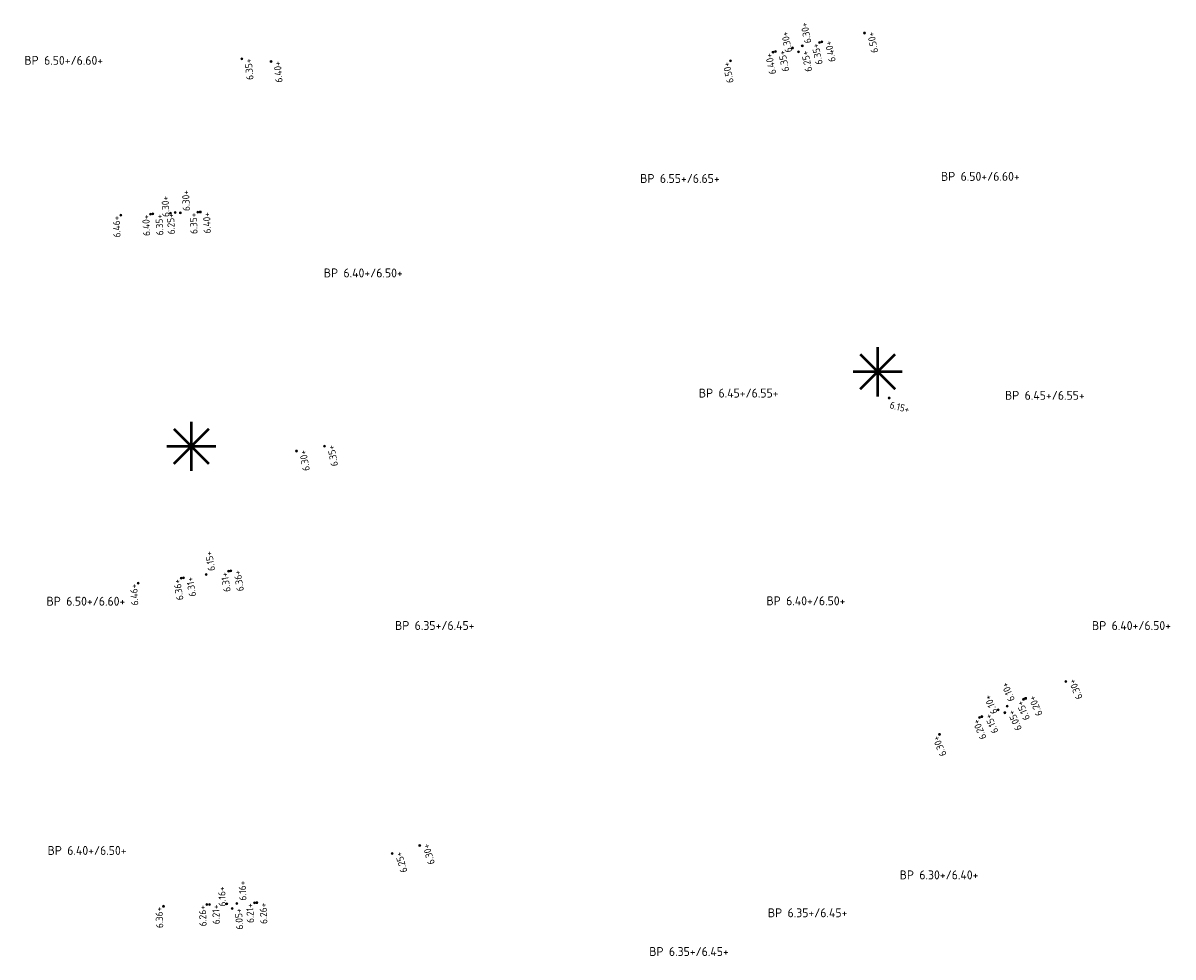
# Model space of a CAD drawing. Extents: x 168267 to 168723, y 448732 to 449595.
# Tile 6 of 32: x 168280 to 168396, y 449049 to 449144. Entities that reach past the tile are written whole.
import ezdxf
from ezdxf.enums import TextEntityAlignment as Align

# ---------------------------------------------------------------- set-up
doc = ezdxf.new("R2010")
doc.units = 0
doc.header["$MEASUREMENT"] = 0
for name, color, linetype, lineweight in [('N-PV-OG-SP_PEIL_0200_BOUWPEIL-T', 30, 'Continuous', 0), ('N-PV-OG-SP_PEIL_0500_KAVELPEIL-S', 140, 'Continuous', 0), ('N-PV-OG-SP_PEIL_0500_WEGPEIL-S', 210, 'Continuous', 0), ('N-PV-OG-SP_PEIL_0500_WEGPEIL_GOOT-S', 190, 'Continuous', 0), ('N-PV-OG-SP_PEIL_BOUWPEIL-S', 30, 'Continuous', 0), ('N-PV-VH-DREMPEL-S', 30, 'Continuous', 25)]:
    doc.layers.add(name, color=color, linetype=linetype, lineweight=lineweight)
doc.styles.add('NLCS-ISO', font='NLCS-ISO.ttf')

# ---------------------------------------------------------------- blocks, each defined once
blk = doc.blocks.new('*U7')
h = blk.add_hatch(color=256)
h.dxf.hatch_style = 1
edge = h.paths.add_edge_path()
edge.add_arc((0, 0), 0.25, 0, 360)
blk.add_circle((0, 0), 0.25)
at = {"ltscale": 0.1, "style": 'NLCS-ISO'}
blk.add_attdef('NAP', text='', height=1.8, dxfattribs=at).set_placement((-0.09233719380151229, -2.986305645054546), align=Align.BOTTOM_RIGHT)
blk = doc.blocks.new('*U5')
h = blk.add_hatch(color=256)
h.dxf.hatch_style = 1
edge = h.paths.add_edge_path()
edge.add_arc((0, 0), 0.25, 0, 360)
blk.add_circle((0, 0), 0.25)
at = {"ltscale": 0.1, "style": 'NLCS-ISO'}
blk.add_attdef('NAP', text='', height=1.8, dxfattribs=at).set_placement((4.412337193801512, -2.986305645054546), align=Align.BOTTOM_RIGHT)
blk = doc.blocks.new('*U25')
h = blk.add_hatch(color=256)
h.dxf.hatch_style = 1
edge = h.paths.add_edge_path()
edge.add_arc((0, 0), 0.25, 0, 360)
blk.add_circle((0, 0), 0.25)
at = {"ltscale": 0.1, "style": 'NLCS-ISO'}
blk.add_attdef('NAP', text='', height=1.8, dxfattribs=at).set_placement((-0.0923371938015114, -0.2536943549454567), align=Align.BOTTOM_RIGHT)
blk = doc.blocks.new('SOG-PEIL_HD-SO')
h = blk.add_hatch(color=256)
h.dxf.hatch_style = 1
edge = h.paths.add_edge_path()
edge.add_arc((0, 0), 0.25, 0, 360)
blk.add_circle((0, 0), 0.25)
at = {"ltscale": 0.1, "style": 'NLCS-ISO'}
blk.add_attdef('NAP', text='', height=1.8, dxfattribs=at).set_placement((-0.0923371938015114, -0.2536943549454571), align=Align.BOTTOM_RIGHT)
blk = doc.blocks.new('*U3')
h = blk.add_hatch(color=256)
h.dxf.hatch_style = 1
edge = h.paths.add_edge_path()
edge.add_arc((0, 0), 0.25, 0, 360)
blk.add_circle((0, 0), 0.25)
at = {"ltscale": 0.1, "style": 'NLCS-ISO'}
blk.add_attdef('NAP', text='', height=1.8, dxfattribs=at).set_placement((-0.09233719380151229, -2.986305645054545), align=Align.BOTTOM_RIGHT)
blk = doc.blocks.new('*U4')
h = blk.add_hatch(color=256)
h.dxf.hatch_style = 1
edge = h.paths.add_edge_path()
edge.add_arc((0, 0), 0.25, 0, 360)
blk.add_circle((0, 0), 0.25)
at = {"ltscale": 0.1, "style": 'NLCS-ISO'}
blk.add_attdef('NAP', text='', height=1.8, dxfattribs=at).set_placement((4.412337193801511, -0.2536943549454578), align=Align.BOTTOM_RIGHT)
blk = doc.blocks.new('*U14')
h = blk.add_hatch(color=256)
h.dxf.hatch_style = 1
edge = h.paths.add_edge_path()
edge.add_arc((0, 0), 0.25, 0, 360)
blk.add_circle((0, 0), 0.25)
at = {"ltscale": 0.1, "style": 'NLCS-ISO'}
blk.add_attdef('NAP', text='', height=1.8, dxfattribs=at).set_placement((-0.09233719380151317, -0.2536943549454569), align=Align.BOTTOM_RIGHT)
blk = doc.blocks.new('SOG-PEIL_BOUWPEIL-SO')
at = {"layer": 'Defpoints'}
blk.add_point((0, 0), dxfattribs=at)
at = {"layer": 'N-PV-OG-SP_PEIL_0200_BOUWPEIL-T', "style": 'NLCS-ISO'}
for tag, p in [('BOUWPEIL-DEF', (-4.400687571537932e-16, 0)), ('BOUWPEIL-SP', (-7.267471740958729e-17, 0))]:
    blk.add_attdef(tag, text='', height=0.9, dxfattribs=at).set_placement(p, align=Align.MIDDLE)
blk = doc.blocks.new('SVH-DREMPEL_VERKEERSREMMER-S')
at = {"color": 0, "const_width": 0.05}
for points in [[(-7.105427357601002e-15, -0.4999999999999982), (-7.105427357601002e-15, 0.5)], [(-0.3535533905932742, 0.3535533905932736), (0.3535533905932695, -0.3535533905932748)], [(0.3535533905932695, 0.3535533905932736), (-0.3535533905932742, -0.3535533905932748)], [(-0.5000000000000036, 0), (0.4999999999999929, 0)]]:
    blk.add_lwpolyline(points, dxfattribs=at)

msp = doc.modelspace()

# ---------------------------------------------------------------- block references
at = {"layer": 'N-PV-OG-SP_PEIL_0500_KAVELPEIL-S'}
for name, p, xscale, yscale, zscale, rotation, values in [('*U3', (168365.0682244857, 449142.4942158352), 0.3999999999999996, 0.3999999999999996, 0.3999999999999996, 101.7756815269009, {'NAP': '6.50+'}), ('*U3', (168305.1934197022, 449139.619622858), 0.4, 0.4, 0.4, 95.2533129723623, {'NAP': '6.40+'}), ('SOG-PEIL_HD-SO', (168351.5586603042, 449139.6779045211), 0.3999999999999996, 0.3999999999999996, 0.3999999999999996, 101.7756815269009, {'NAP': '6.50+'}), ('SOG-PEIL_HD-SO', (168290.0395002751, 449124.1097321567), 0.4, 0.4, 0.4, 92.34481750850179, {'NAP': '6.46+'}), ('*U3', (168310.6005577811, 449100.8243792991), 0.4, 0.4, 0.4, 100.6730037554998, {'NAP': '6.35+'}), ('SOG-PEIL_HD-SO', (168291.7947025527, 449086.9923541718), 0.4, 0.4, 0.4, 93.26768777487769, {'NAP': '6.46+'}), ('*U3', (168385.3823429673, 449077.0630841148), 0.4, 0.4, 0.4, 112.6880550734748, {'NAP': '6.30+'}), ('SOG-PEIL_HD-SO', (168372.6502095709, 449071.7402359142), 0.4, 0.4, 0.4, 112.6880550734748, {'NAP': '6.30+'}), ('*U3', (168320.1959054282, 449060.5249846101), 0.4, 0.4, 0.4, 106.1764715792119, {'NAP': '6.30+'}), ('SOG-PEIL_HD-SO', (168294.3518108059, 449054.3925713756), 0.4000000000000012, 0.4000000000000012, 0.4000000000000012, 92.24941764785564, {'NAP': '6.36+'})]:
    msp.add_blockref(name, p, dxfattribs=dict(at, xscale=xscale, yscale=yscale, zscale=zscale, rotation=rotation)).add_auto_attribs(values)
at = {"layer": 'N-PV-OG-SP_PEIL_0500_WEGPEIL-S'}
ref = msp.add_blockref('*U5', (168358.8029204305, 449141.1881016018), dxfattribs=dict(at, xscale=0.3999999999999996, yscale=0.3999999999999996, zscale=0.3999999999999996, rotation=101.7756815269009))
ref.add_attrib('NAP', '6.30+', dxfattribs={"layer": '0', "ltscale": 0.1, "height": 0.720000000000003, "rotation": 101.775681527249, "style": 'NLCS-ISO'}).set_placement((168359.5092573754, 449143.6530634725), align=Align.BOTTOM_RIGHT)
for name, p, xscale, yscale, zscale, rotation, values in [('*U4', (168357.8239663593, 449140.9840209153), 0.3999999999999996, 0.3999999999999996, 0.3999999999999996, 101.7756815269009, {'NAP': '6.30+'}), ('SOG-PEIL_HD-SO', (168360.5356691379, 449141.5493244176), 0.3999999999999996, 0.3999999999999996, 0.3999999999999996, 101.7756815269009, {'NAP': '6.35+'}), ('*U3', (168360.7804076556, 449141.6003445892), 0.3999999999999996, 0.3999999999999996, 0.3999999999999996, 101.7756815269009, {'NAP': '6.40+'}), ('*U3', (168302.2568661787, 449139.8850902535), 0.3999999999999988, 0.3999999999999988, 0.3999999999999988, 95.25000000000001, {'NAP': '6.35+'}), ('SOG-PEIL_HD-SO', (168355.8464789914, 449140.5717778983), 0.3999999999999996, 0.3999999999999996, 0.3999999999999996, 101.7756815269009, {'NAP': '6.40+'}), ('*U3', (168356.0907006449, 449140.6252180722), 0.3999999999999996, 0.3999999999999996, 0.3999999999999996, 101.7756815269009, {'NAP': '6.35+'}), ('*U4', (168295.0427952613, 449124.3138530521), 0.4, 0.4, 0.4, 92.34481750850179, {'NAP': '6.30+'}), ('SOG-PEIL_HD-SO', (168293.0244864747, 449124.2312078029), 0.4, 0.4, 0.4, 92.34481750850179, {'NAP': '6.40+'}), ('*U3', (168293.2741638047, 449124.2439081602), 0.4, 0.4, 0.4, 92.34481750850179, {'NAP': '6.35+'}), ('SOG-PEIL_HD-SO', (168297.8104759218, 449124.4271834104), 0.4, 0.4, 0.4, 92.34481750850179, {'NAP': '6.35+'}), ('*U3', (168298.060266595, 449124.4374117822), 0.4, 0.4, 0.4, 92.34481750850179, {'NAP': '6.40+'}), ('*U3', (168307.7620046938, 449100.3238658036), 0.4, 0.4, 0.4, 100.6730037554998, {'NAP': '6.30+'}), ('*U14', (168300.9176791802, 449088.1932985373), 0.4, 0.4, 0.4, 99.42963451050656, {'NAP': '6.31+'}), ('*U3', (168301.140318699, 449088.2261083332), 0.4, 0.4, 0.4, 99.42963451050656, {'NAP': '6.36+'}), ('*U14', (168296.126536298, 449087.5057800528), 0.4, 0.4, 0.4, 99.42963451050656, {'NAP': '6.36+'}), ('*U3', (168296.3491758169, 449087.5385898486), 0.3999999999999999, 0.3999999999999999, 0.3999999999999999, 99.41236019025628, {'NAP': '6.31+'}), ('*U4', (168378.5549678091, 449074.2088043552), 0.4, 0.4, 0.4, 112.6880550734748, {'NAP': '6.10+'}), ('SOG-PEIL_HD-SO', (168381.1106209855, 449075.2772316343), 0.4, 0.4, 0.4, 112.6880550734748, {'NAP': '6.15+'}), ('*U3', (168381.3412756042, 449075.373660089), 0.4, 0.4, 0.4, 112.6880550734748, {'NAP': '6.20+'}), ('SOG-PEIL_HD-SO', (168376.6912783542, 449073.4296623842), 0.4, 0.4, 0.4, 112.6880550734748, {'NAP': '6.20+'}), ('*U3', (168376.9209673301, 449073.528369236), 0.4, 0.4, 0.4, 112.6880550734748, {'NAP': '6.15+'}), ('*U3', (168317.4246814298, 449059.7198533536), 0.4, 0.4, 0.4, 106.18, {'NAP': '6.25+'}), ('*U4', (168300.7468791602, 449054.6437699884), 0.4000000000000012, 0.4000000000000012, 0.4000000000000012, 92.24941764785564, {'NAP': '6.16+'}), ('SOG-PEIL_HD-SO', (168298.7284355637, 449054.5644854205), 0.4000000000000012, 0.4000000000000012, 0.4000000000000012, 92.24941764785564, {'NAP': '6.26+'}), ('*U3', (168298.9781336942, 449054.5767700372), 0.4000000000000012, 0.4000000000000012, 0.4000000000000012, 92.24941764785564, {'NAP': '6.21+'}), ('SOG-PEIL_HD-SO', (168303.514744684, 449054.7524918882), 0.4000000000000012, 0.4000000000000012, 0.4000000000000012, 92.24941764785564, {'NAP': '6.21+'}), ('*U3', (168303.7645520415, 449054.762304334), 0.4000000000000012, 0.4000000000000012, 0.4000000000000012, 92.24941764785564, {'NAP': '6.26+'})]:
    msp.add_blockref(name, p, dxfattribs=dict(at, xscale=xscale, yscale=yscale, zscale=zscale, rotation=rotation)).add_auto_attribs(values)
ref = msp.add_blockref('*U5', (168296.041957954, 449124.3547665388), dxfattribs=dict(at, xscale=0.4, yscale=0.4, zscale=0.4, rotation=92.34481750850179))
ref.add_attrib('NAP', '6.30+', dxfattribs={"layer": '0', "ltscale": 0.1, "height": 0.7200000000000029, "rotation": 92.34481750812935, "style": 'NLCS-ISO'}).set_placement((168297.1426502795, 449126.6706735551), align=Align.BOTTOM_RIGHT)
ref = msp.add_blockref('*U5', (168379.4775862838, 449074.5945181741), dxfattribs=dict(at, xscale=0.4, yscale=0.4, zscale=0.4, rotation=112.6880550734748))
ref.add_attrib('NAP', '6.10+', dxfattribs={"layer": '0', "ltscale": 0.1, "height": 0.7200000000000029, "rotation": 112.6880550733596, "style": 'NLCS-ISO'}).set_placement((168379.7045153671, 449077.1486231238), align=Align.BOTTOM_RIGHT)
ref = msp.add_blockref('*U5', (168301.7461085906, 449054.6830197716), dxfattribs=dict(at, xscale=0.4000000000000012, yscale=0.4000000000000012, zscale=0.4000000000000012, rotation=92.24941764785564))
ref.add_attrib('NAP', '6.16+', dxfattribs={"layer": '0', "ltscale": 0.1, "height": 0.720000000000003, "rotation": 92.24941764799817, "style": 'NLCS-ISO'}).set_placement((168302.8506554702, 449056.9970908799), align=Align.BOTTOM_RIGHT)
at = {"layer": 'N-PV-OG-SP_PEIL_0500_WEGPEIL_GOOT-S'}
for name, p, xscale, yscale, zscale, rotation, values in [('*U7', (168358.4162151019, 449140.5947618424), 0.4000000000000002, 0.4000000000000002, 0.4000000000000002, 101.7749668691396, {'NAP': '6.25+'}), ('*U25', (168295.5186774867, 449124.3754957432), 0.4, 0.4, 0.4, 92.45664586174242, {'NAP': '6.25+'}), ('*U7', (168379.2374536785, 449073.9266937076), 0.4000000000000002, 0.4000000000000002, 0.4000000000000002, 112.6830955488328, {'NAP': '6.05+'}), ('*U7', (168301.2656448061, 449054.168614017), 0.4000000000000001, 0.4000000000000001, 0.4000000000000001, 93.98172987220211, {'NAP': '6.05+'})]:
    msp.add_blockref(name, p, dxfattribs=dict(at, xscale=xscale, yscale=yscale, zscale=zscale, rotation=rotation)).add_auto_attribs(values)
ref = msp.add_blockref('*U5', (168367.5643333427, 449105.6744666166), dxfattribs=dict(at, xscale=0.3999999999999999, yscale=0.3999999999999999, zscale=0.3999999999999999, rotation=345.1226511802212))
ref.add_attrib('NAP', '6.15+', dxfattribs={"layer": '0', "ltscale": 0.1, "height": 0.7200000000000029, "rotation": 345.1226511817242, "style": 'NLCS-ISO'}).set_placement((168369.45051375, 449103.9374368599), align=Align.BOTTOM_RIGHT)
ref = msp.add_blockref('*U5', (168298.6416209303, 449087.8666331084), dxfattribs=dict(at, xscale=0.4000000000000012, yscale=0.4000000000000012, zscale=0.4000000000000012, rotation=99.43000000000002))
ref.add_attrib('NAP', '6.15+', dxfattribs={"layer": '0', "ltscale": 0.1, "height": 0.7200000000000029, "rotation": 99.43000000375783, "style": 'NLCS-ISO'}).set_placement((168299.4482530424, 449090.3006202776), align=Align.BOTTOM_RIGHT)
at = {"layer": 'N-PV-OG-SP_PEIL_BOUWPEIL-S'}
ref = msp.add_blockref('SOG-PEIL_BOUWPEIL-SO', (168284.2798260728, 449139.7369630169), dxfattribs=at)
ref.add_attrib('BOUWPEIL-SP', 'BP 6.50+/6.60+', dxfattribs={"layer": 'N-PV-OG-SP_PEIL_0200_BOUWPEIL-T', "height": 0.8999999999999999, "style": 'NLCS-ISO'}).set_placement((168284.2798260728, 449139.7369630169), align=Align.MIDDLE)
ref = msp.add_blockref('SOG-PEIL_BOUWPEIL-SO', (168346.4540015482, 449127.8187013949), dxfattribs=at)
ref.add_attrib('BOUWPEIL-SP', 'BP 6.55+/6.65+', dxfattribs={"layer": 'N-PV-OG-SP_PEIL_0200_BOUWPEIL-T', "height": 0.9, "style": 'NLCS-ISO'}).set_placement((168346.4540015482, 449127.8187013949), align=Align.MIDDLE)
ref = msp.add_blockref('SOG-PEIL_BOUWPEIL-SO', (168376.7664429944, 449128.0320614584), dxfattribs=at)
ref.add_attrib('BOUWPEIL-SP', 'BP 6.50+/6.60+', dxfattribs={"layer": 'N-PV-OG-SP_PEIL_0200_BOUWPEIL-T', "height": 0.8999999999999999, "style": 'NLCS-ISO'}).set_placement((168376.7664429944, 449128.0320614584), align=Align.MIDDLE)
ref = msp.add_blockref('SOG-PEIL_BOUWPEIL-SO', (168314.5030233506, 449118.2912127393), dxfattribs=at)
ref.add_attrib('BOUWPEIL-SP', 'BP 6.40+/6.50+', dxfattribs={"layer": 'N-PV-OG-SP_PEIL_0200_BOUWPEIL-T', "height": 0.8999999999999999, "style": 'NLCS-ISO'}).set_placement((168314.5030233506, 449118.2912127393), align=Align.MIDDLE)
ref = msp.add_blockref('SOG-PEIL_BOUWPEIL-SO', (168352.3831800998, 449106.1687198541), dxfattribs=at)
ref.add_attrib('BOUWPEIL-SP', 'BP 6.45+/6.55+', dxfattribs={"layer": 'N-PV-OG-SP_PEIL_0200_BOUWPEIL-T', "height": 0.8999999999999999, "style": 'NLCS-ISO'}).set_placement((168352.3831800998, 449106.1687198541), align=Align.MIDDLE)
ref = msp.add_blockref('SOG-PEIL_BOUWPEIL-SO', (168383.276182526, 449105.9442761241), dxfattribs=at)
ref.add_attrib('BOUWPEIL-SP', 'BP 6.45+/6.55+', dxfattribs={"layer": 'N-PV-OG-SP_PEIL_0200_BOUWPEIL-T', "height": 0.8999999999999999, "style": 'NLCS-ISO'}).set_placement((168383.276182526, 449105.9442761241), align=Align.MIDDLE)
ref = msp.add_blockref('SOG-PEIL_BOUWPEIL-SO', (168286.5159592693, 449085.1716086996), dxfattribs=at)
ref.add_attrib('BOUWPEIL-SP', 'BP 6.50+/6.60+', dxfattribs={"layer": 'N-PV-OG-SP_PEIL_0200_BOUWPEIL-T', "height": 0.8999999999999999, "style": 'NLCS-ISO'}).set_placement((168286.5159592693, 449085.1716086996), align=Align.MIDDLE)
ref = msp.add_blockref('SOG-PEIL_BOUWPEIL-SO', (168359.1692361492, 449085.2121367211), dxfattribs=at)
ref.add_attrib('BOUWPEIL-SP', 'BP 6.40+/6.50+', dxfattribs={"layer": 'N-PV-OG-SP_PEIL_0200_BOUWPEIL-T', "height": 0.8999999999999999, "style": 'NLCS-ISO'}).set_placement((168359.1692361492, 449085.2121367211), align=Align.MIDDLE)
ref = msp.add_blockref('SOG-PEIL_BOUWPEIL-SO', (168321.7172173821, 449082.7263139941), dxfattribs=at)
ref.add_attrib('BOUWPEIL-SP', 'BP 6.35+/6.45+', dxfattribs={"layer": 'N-PV-OG-SP_PEIL_0200_BOUWPEIL-T', "height": 0.8999999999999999, "style": 'NLCS-ISO'}).set_placement((168321.7172173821, 449082.7263139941), align=Align.MIDDLE)
ref = msp.add_blockref('SOG-PEIL_BOUWPEIL-SO', (168392.0163313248, 449082.7157068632), dxfattribs=at)
ref.add_attrib('BOUWPEIL-SP', 'BP 6.40+/6.50+', dxfattribs={"layer": 'N-PV-OG-SP_PEIL_0200_BOUWPEIL-T', "height": 0.8999999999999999, "style": 'NLCS-ISO'}).set_placement((168392.0163313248, 449082.7157068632), align=Align.MIDDLE)
ref = msp.add_blockref('SOG-PEIL_BOUWPEIL-SO', (168286.6328734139, 449060.0307764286), dxfattribs=at)
ref.add_attrib('BOUWPEIL-SP', 'BP 6.40+/6.50+', dxfattribs={"layer": 'N-PV-OG-SP_PEIL_0200_BOUWPEIL-T', "height": 0.8999999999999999, "style": 'NLCS-ISO'}).set_placement((168286.6328734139, 449060.0307764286), align=Align.MIDDLE)
ref = msp.add_blockref('SOG-PEIL_BOUWPEIL-SO', (168372.6013876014, 449057.56550776), dxfattribs=at)
ref.add_attrib('BOUWPEIL-SP', 'BP 6.30+/6.40+', dxfattribs={"layer": 'N-PV-OG-SP_PEIL_0200_BOUWPEIL-T', "height": 0.9, "style": 'NLCS-ISO'}).set_placement((168372.6013876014, 449057.56550776), align=Align.MIDDLE)
ref = msp.add_blockref('SOG-PEIL_BOUWPEIL-SO', (168359.3401296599, 449053.7403812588), dxfattribs=at)
ref.add_attrib('BOUWPEIL-SP', 'BP 6.35+/6.45+', dxfattribs={"layer": 'N-PV-OG-SP_PEIL_0200_BOUWPEIL-T', "height": 0.8999999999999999, "style": 'NLCS-ISO'}).set_placement((168359.3401296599, 449053.7403812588), align=Align.MIDDLE)
ref = msp.add_blockref('SOG-PEIL_BOUWPEIL-SO', (168347.3696513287, 449049.8338602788), dxfattribs=at)
ref.add_attrib('BOUWPEIL-SP', 'BP 6.35+/6.45+', dxfattribs={"layer": 'N-PV-OG-SP_PEIL_0200_BOUWPEIL-T', "height": 0.8999999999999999, "style": 'NLCS-ISO'}).set_placement((168347.3696513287, 449049.8338602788), align=Align.MIDDLE)
at = {"layer": 'N-PV-VH-DREMPEL-S', "xscale": 5, "yscale": 5, "zscale": 5}
for p in [(168366.4078324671, 449108.3248116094), (168297.1546780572, 449100.7933757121)]:
    msp.add_blockref('SVH-DREMPEL_VERKEERSREMMER-S', p, dxfattribs=at)

doc.saveas('drawing.dxf')
